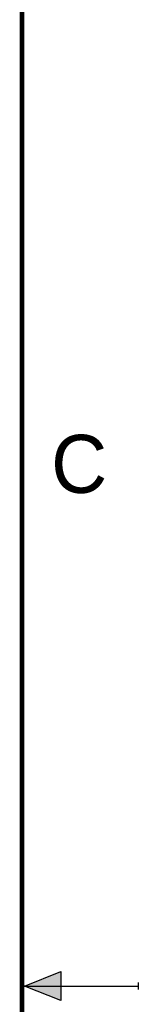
# Model space of a CAD drawing. Header units: inches. Extents: x 0 to 22, y 0 to 17.
# Tile 12 of 14: x 21.5 to 22, y 8.4 to 12.7. Entities that reach past the tile are written whole.
import ezdxf

# ---------------------------------------------------------------- set-up
doc = ezdxf.new("R2010")
doc.units = ezdxf.units.IN
doc.header["$LTSCALE"] = 1.21
doc.header["$MEASUREMENT"] = 0
doc.layers.get('0').update_dxf_attribs({"linetype": 'CONTINUOUS'})
doc.styles.add('TEXTSTYLE_2', font='txt')

msp = doc.modelspace()

# ---------------------------------------------------------------- hatches: boundary and pattern name
at = {"linetype": 'CONTINUOUS'}
msp.add_hatch(color=2, dxfattribs=at).paths.add_polyline_path([(21.6663, 8.5625), (21.6663, 8.4375), (21.51, 8.5)])

# ---------------------------------------------------------------- linework, layer by layer
at = {"color": 2, "linetype": 'CONTINUOUS'}
for p, q in [((21.51, 8.5), (21.6663, 8.5625)), ((21.6663, 8.5625), (21.6663, 8.4375)), ((21.51, 8.5), (22, 8.5)), ((21.6663, 8.4375), (21.51, 8.5)), ((22, 8.515), (22, 8.485))]:
    msp.add_line(p, q, dxfattribs=at)
at = {"color": 7, "linetype": 'CONTINUOUS', "const_width": 0.02}
msp.add_lwpolyline([(21.5, 0.5), (21.5, 16.5)], dxfattribs=at)

# ---------------------------------------------------------------- texts
at = {"color": 2, "linetype": 'CONTINUOUS', "insert": (21.625, 10.875), "char_height": 0.25, "width": 0.25, "attachment_point": 1, "line_spacing_factor": 0.9, "style": 'TEXTSTYLE_2'}
msp.add_mtext('C', dxfattribs=at)

doc.saveas('drawing.dxf')
